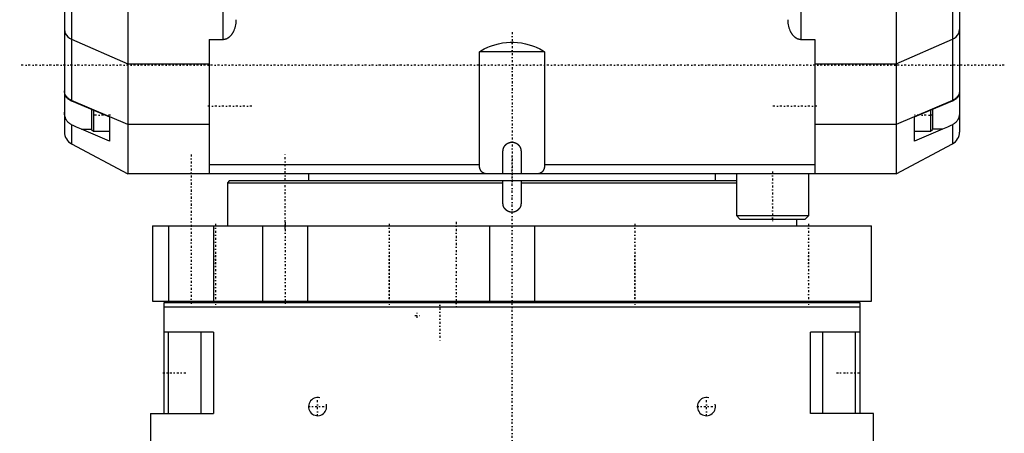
# Model space of a CAD drawing. Extents: x -109 to 109, y -1 to 737.
# Tile 2 of 10: x -109 to 109, y 141 to 232. Entities that reach past the tile are written whole.
import ezdxf

# ---------------------------------------------------------------- set-up
doc = ezdxf.new("R2010")
doc.units = 0
doc.linetypes.add('CENTER', pattern=[1.5, 0.45, -0.5, 0.05, -0.5])
for name, color, linetype in [('AM_0', 7, 'CONTINUOUS'), ('AM_10', 7, 'CONTINUOUS'), ('AM_7', 7, 'CENTER')]:
    doc.layers.add(name, color=color, linetype=linetype)

msp = doc.modelspace()

# ---------------------------------------------------------------- linework, layer by layer
at = {"layer": 'AM_0', "color": 7, "linetype": 'CONTINUOUS'}
for p, q in [((-85, 378), (-85, 198)), ((64, 227.73), (64, 378)), ((85, 378), (85, 198)), ((-99, 368.75), (-99, 207.25)), ((99, 368.75), (99, 207.25)), ((-64, 318), (-64, 227.73)), ((-97.41, 276.92), (-97.41, 214.14)), ((97.41, 276.92), (97.41, 214.14)), ((-97.41, 227.76), (-85, 222.36)), ((-67, 227.73), (-67, 198)), ((-67, 227.73), (-64, 227.73)), ((64, 227.73), (67, 227.73)), ((67, 227.73), (67, 198)), ((85, 222.36), (97.41, 227.76)), ((-7.21, 200), (-7.21, 225)), ((7.21, 225), (-7.21, 225)), ((7.21, 225), (7.21, 200)), ((-85, 222.36), (-67, 222.36)), ((67, 222.36), (85, 222.36)), ((-85, 208.94), (-97.41, 214.22)), ((-97.41, 214.14), (-89, 210.62)), ((97.41, 214.22), (85, 208.94)), ((89, 210.62), (97.41, 214.14)), ((-93, 212.3), (-93, 207.84)), ((-92.6, 212.13), (-92.6, 207.44)), ((92.6, 212.13), (92.6, 207.44)), ((93, 212.3), (93, 207.84)), ((-89, 210.62), (-89, 205.2)), ((89, 205.2), (89, 210.62)), ((-97.41, 208.86), (-97.41, 204.6)), ((-95.22, 207.86), (-93, 207.86)), ((-89, 205.2), (-95.22, 207.86)), ((-93, 207.84), (-92.6, 207.44)), ((-92.6, 207.44), (-89, 207.44)), ((-67, 208.94), (-85, 208.94)), ((85, 208.94), (67, 208.94)), ((95.22, 207.86), (89, 205.2)), ((89, 207.44), (92.6, 207.44)), ((92.6, 207.44), (93, 207.84)), ((95.22, 207.86), (93, 207.86)), ((97.41, 208.86), (97.41, 204.6)), ((-97.41, 204.6), (-85, 198)), ((-2, 198), (-2, 203)), ((2, 203), (2, 198)), ((85, 198), (97.41, 204.6)), ((-7.21, 200), (-67, 200)), ((67, 200), (7.21, 200)), ((85, 198), (-85, 198)), ((-62.5, 196.5), (-62.94, 196)), ((-62.5, 196.5), (49.63, 196.5)), ((-45, 198), (-45, 196.5)), ((-2, 191.5), (-2, 196.5)), ((2, 196.5), (2, 191.5)), ((45, 196.5), (45, 198)), ((49.63, 198), (49.63, 188.8)), ((65.63, 188.8), (65.63, 198)), ((-62.94, 196), (-2, 196)), ((-62.94, 196), (-62.94, 186.5)), ((2, 196), (49.63, 196)), ((49.63, 188.8), (50.43, 188)), ((49.63, 188.8), (65.63, 188.8)), ((50.43, 188), (64.83, 188)), ((63, 186.5), (63, 188)), ((64.83, 188), (65.63, 188.8)), ((-79.5, 186.5), (-79.5, 169.8)), ((-79.5, 186.5), (79.5, 186.5)), ((79.5, 169.8), (79.5, 186.5)), ((-79.5, 169.8), (79.5, 169.8)), ((77, 169.5), (-77, 169.5)), ((-77, 169.5), (-77, 145)), ((77, 168.5), (-77, 168.5)), ((-69.59, 169.8), (-69.59, 169.5)), ((-69.59, 169.8), (-69.59, 169.5)), ((-61.59, 169.5), (-61.59, 169.8)), ((-31.17, 169.8), (-31.17, 169.5)), ((-31.17, 169.8), (-31.17, 169.5)), ((-23.17, 169.5), (-23.17, 169.8)), ((23.17, 169.8), (23.17, 169.5)), ((23.17, 169.8), (23.17, 169.5)), ((31.17, 169.5), (31.17, 169.8)), ((61.59, 169.8), (61.59, 169.5)), ((61.59, 169.8), (61.59, 169.5)), ((69.59, 169.5), (69.59, 169.8)), ((77, 145), (77, 169.5)), ((-66.01, 163), (-77, 163)), ((-76, 145), (-76, 163)), ((-68.74, 145), (-68.74, 163)), ((-66.01, 163), (-66.01, 145)), ((77, 163), (66.01, 163)), ((66.01, 145), (66.01, 163)), ((68.74, 145), (68.74, 163)), ((76, 145), (76, 163)), ((-80, 145), (-80, 23)), ((-80, 145), (-66.01, 145)), ((80, 145), (66.01, 145)), ((80, 23), (80, 145))]:
    msp.add_line(p, q, dxfattribs=at)
for points in [[(-99, 229.93), (-98.95, 229.49), (-98.81, 229.06), (-98.57, 228.67), (-98.25, 228.31), (-97.86, 228), (-97.41, 227.76)], [(97.41, 227.76), (97.86, 228), (98.25, 228.31), (98.57, 228.67), (98.81, 229.06), (98.95, 229.49), (99, 229.93)]]:
    msp.add_lwpolyline(points, dxfattribs=at)
for points in [[(-64, 227.73, 0), (-63.97, 227.73, 0), (-63.92, 227.74, 0), (-63.87, 227.74, 0), (-63.84, 227.74, 0), (-63.82, 227.74, 0), (-63.76, 227.75, 0), (-63.71, 227.75, 0), (-63.66, 227.76, 0), (-63.6, 227.77, 0), (-63.55, 227.78, 0), (-63.52, 227.79, 0), (-63.49, 227.79, 0), (-63.44, 227.81, 0), (-63.39, 227.82, 0), (-63.33, 227.84, 0), (-63.28, 227.86, 0), (-63.23, 227.88, 0), (-63.2, 227.89, 0), (-63.18, 227.89, 0), (-63.13, 227.92, 0), (-63.08, 227.94, 0), (-63.06, 227.95, 0), (-63.03, 227.96, 0), (-62.99, 227.98, 0), (-62.94, 228.01, 0), (-62.92, 228.02, 0), (-62.9, 228.03, 0), (-62.85, 228.06, 0), (-62.8, 228.08, 0), (-62.76, 228.11, 0), (-62.71, 228.14, 0), (-62.67, 228.17, 0), (-62.65, 228.19, 0), (-62.62, 228.2, 0), (-62.58, 228.24, 0), (-62.54, 228.27, 0), (-62.49, 228.31, 0), (-62.45, 228.34, 0), (-62.41, 228.38, 0), (-62.39, 228.4, 0), (-62.37, 228.42, 0), (-62.33, 228.45, 0), (-62.29, 228.49, 0), (-62.25, 228.53, 0), (-62.21, 228.57, 0), (-62.17, 228.61, 0), (-62.16, 228.63, 0), (-62.14, 228.65, 0), (-62.1, 228.69, 0), (-62.07, 228.73, 0), (-62.04, 228.77, 0), (-62.01, 228.81, 0), (-61.97, 228.85, 0), (-61.96, 228.87, 0), (-61.94, 228.89, 0), (-61.91, 228.93, 0), (-61.88, 228.98, 0), (-61.85, 229.02, 0), (-61.82, 229.07, 0), (-61.79, 229.11, 0), (-61.78, 229.14, 0), (-61.76, 229.16, 0), (-61.73, 229.21, 0), (-61.7, 229.25, 0), (-61.69, 229.28, 0), (-61.68, 229.3, 0), (-61.65, 229.35, 0), (-61.62, 229.4, 0), (-61.61, 229.42, 0), (-61.6, 229.45, 0), (-61.57, 229.5, 0), (-61.55, 229.55, 0), (-61.47, 229.72, 0), (-61.35, 230.02, 0), (-61.25, 230.32, 0), (-61.17, 230.63, 0), (-61.1, 230.95, 0), (-61.07, 231.12, 0), (-61.05, 231.28, 0), (-61.02, 231.61, 0), (-61, 231.93, 0), (-61, 232.09, 0)], [(61, 232.09, 0), (61, 231.93, 0), (61.02, 231.61, 0), (61.05, 231.28, 0), (61.07, 231.12, 0), (61.1, 230.95, 0), (61.17, 230.63, 0), (61.25, 230.32, 0), (61.35, 230.02, 0), (61.47, 229.72, 0), (61.55, 229.55, 0), (61.57, 229.5, 0), (61.6, 229.45, 0), (61.61, 229.42, 0), (61.62, 229.4, 0), (61.65, 229.35, 0), (61.68, 229.3, 0), (61.69, 229.28, 0), (61.7, 229.25, 0), (61.73, 229.21, 0), (61.76, 229.16, 0), (61.78, 229.14, 0), (61.79, 229.11, 0), (61.82, 229.07, 0), (61.85, 229.02, 0), (61.88, 228.98, 0), (61.91, 228.93, 0), (61.94, 228.89, 0), (61.96, 228.87, 0), (61.97, 228.85, 0), (62.01, 228.81, 0), (62.04, 228.77, 0), (62.07, 228.73, 0), (62.1, 228.69, 0), (62.14, 228.65, 0), (62.16, 228.63, 0), (62.17, 228.61, 0), (62.21, 228.57, 0), (62.25, 228.53, 0), (62.29, 228.49, 0), (62.33, 228.45, 0), (62.37, 228.42, 0), (62.39, 228.4, 0), (62.41, 228.38, 0), (62.45, 228.34, 0), (62.49, 228.31, 0), (62.54, 228.27, 0), (62.58, 228.24, 0), (62.62, 228.2, 0), (62.65, 228.19, 0), (62.67, 228.17, 0), (62.71, 228.14, 0), (62.76, 228.11, 0), (62.8, 228.08, 0), (62.85, 228.06, 0), (62.9, 228.03, 0), (62.92, 228.02, 0), (62.94, 228.01, 0), (62.99, 227.98, 0), (63.03, 227.96, 0), (63.06, 227.95, 0), (63.08, 227.94, 0), (63.13, 227.92, 0), (63.18, 227.89, 0), (63.2, 227.89, 0), (63.23, 227.88, 0), (63.28, 227.86, 0), (63.33, 227.84, 0), (63.39, 227.82, 0), (63.44, 227.81, 0), (63.49, 227.79, 0), (63.52, 227.79, 0), (63.55, 227.78, 0), (63.6, 227.77, 0), (63.66, 227.76, 0), (63.71, 227.75, 0), (63.76, 227.75, 0), (63.82, 227.74, 0), (63.84, 227.74, 0), (63.87, 227.74, 0), (63.92, 227.74, 0), (63.97, 227.73, 0), (64, 227.73, 0)], [(-7.21, 225, 0), (-6.87, 225.21, 0), (-6.12, 225.63, 0), (-5.34, 226, 0), (-4.95, 226.16, 0), (-4.57, 226.3, 0), (-3.78, 226.56, 0), (-2.95, 226.77, 0), (-2.1, 226.94, 0), (-1.24, 227.04, 0), (-0.4, 227.1, 0), (0, 227.1, 0), (0.4, 227.1, 0), (1.24, 227.04, 0), (2.1, 226.94, 0), (2.95, 226.77, 0), (3.78, 226.56, 0), (4.57, 226.3, 0), (4.95, 226.16, 0), (5.34, 226, 0), (6.12, 225.63, 0), (6.87, 225.21, 0), (7.21, 225, 0)], [(-97.41, 214.22, 0), (-97.49, 214.25, 0), (-97.64, 214.33, 0), (-97.79, 214.41, 0), (-97.86, 214.45, 0), (-97.93, 214.5, 0), (-98.06, 214.6, 0), (-98.19, 214.7, 0), (-98.31, 214.81, 0), (-98.42, 214.92, 0), (-98.52, 215.04, 0), (-98.57, 215.1, 0), (-98.62, 215.16, 0), (-98.7, 215.29, 0), (-98.77, 215.42, 0), (-98.84, 215.56, 0), (-98.89, 215.69, 0), (-98.93, 215.83, 0), (-98.95, 215.91, 0), (-98.97, 215.98, 0), (-98.99, 216.12, 0), (-99, 216.26, 0), (-99, 216.34, 0)], [(-99, 215.7, 0), (-99, 215.67, 0), (-98.99, 215.6, 0), (-98.97, 215.53, 0), (-98.96, 215.49, 0), (-98.95, 215.45, 0), (-98.91, 215.37, 0), (-98.86, 215.28, 0), (-98.83, 215.23, 0), (-98.82, 215.21, 0), (-98.81, 215.2, 0), (-98.8, 215.19, 0), (-98.8, 215.18, 0), (-98.78, 215.17, 0), (-98.77, 215.15, 0), (-98.76, 215.14, 0), (-98.75, 215.12, 0), (-98.74, 215.1, 0), (-98.73, 215.09, 0), (-98.73, 215.09, 0), (-98.71, 215.07, 0), (-98.7, 215.05, 0), (-98.69, 215.04, 0), (-98.67, 215.02, 0), (-98.66, 215.01, 0), (-98.65, 215, 0), (-98.64, 214.99, 0), (-98.63, 214.97, 0), (-98.61, 214.96, 0), (-98.61, 214.95, 0), (-98.6, 214.94, 0), (-98.58, 214.92, 0), (-98.57, 214.91, 0), (-98.56, 214.9, 0), (-98.55, 214.89, 0), (-98.54, 214.87, 0), (-98.52, 214.86, 0), (-98.46, 214.8, 0), (-98.35, 214.7, 0), (-98.23, 214.6, 0), (-98.09, 214.51, 0), (-97.96, 214.42, 0), (-97.88, 214.37, 0), (-97.81, 214.33, 0), (-97.65, 214.25, 0), (-97.49, 214.17, 0), (-97.41, 214.14, 0)], [(99, 216.34, 0), (99, 216.26, 0), (98.99, 216.12, 0), (98.97, 215.98, 0), (98.95, 215.91, 0), (98.93, 215.83, 0), (98.89, 215.69, 0), (98.84, 215.56, 0), (98.77, 215.42, 0), (98.7, 215.29, 0), (98.62, 215.16, 0), (98.57, 215.1, 0), (98.52, 215.04, 0), (98.42, 214.92, 0), (98.31, 214.81, 0), (98.19, 214.7, 0), (98.06, 214.6, 0), (97.93, 214.5, 0), (97.86, 214.45, 0), (97.79, 214.41, 0), (97.64, 214.33, 0), (97.49, 214.25, 0), (97.41, 214.22, 0)], [(97.41, 214.14, 0), (97.49, 214.17, 0), (97.65, 214.25, 0), (97.81, 214.33, 0), (97.88, 214.37, 0), (97.95, 214.42, 0), (98.09, 214.51, 0), (98.23, 214.6, 0), (98.35, 214.7, 0), (98.46, 214.8, 0), (98.52, 214.86, 0), (98.54, 214.87, 0), (98.55, 214.89, 0), (98.56, 214.9, 0), (98.57, 214.91, 0), (98.58, 214.92, 0), (98.6, 214.94, 0), (98.61, 214.95, 0), (98.61, 214.96, 0), (98.63, 214.97, 0), (98.64, 214.99, 0), (98.65, 215, 0), (98.66, 215.01, 0), (98.67, 215.02, 0), (98.69, 215.04, 0), (98.7, 215.05, 0), (98.71, 215.07, 0), (98.73, 215.09, 0), (98.73, 215.1, 0), (98.74, 215.1, 0), (98.75, 215.12, 0), (98.76, 215.14, 0), (98.8, 215.19, 0), (98.86, 215.28, 0), (98.91, 215.37, 0), (98.94, 215.45, 0), (98.96, 215.49, 0), (98.97, 215.53, 0), (98.99, 215.6, 0), (99, 215.67, 0), (99, 215.7, 0)], [(-97.41, 208.86, 0), (-97.49, 208.9, 0), (-97.65, 209, 0), (-97.81, 209.1, 0), (-97.88, 209.15, 0), (-97.96, 209.21, 0), (-98.09, 209.33, 0), (-98.23, 209.46, 0), (-98.35, 209.6, 0), (-98.46, 209.75, 0), (-98.52, 209.84, 0), (-98.54, 209.86, 0), (-98.55, 209.89, 0), (-98.56, 209.9, 0), (-98.57, 209.91, 0), (-98.58, 209.94, 0), (-98.6, 209.97, 0), (-98.61, 209.98, 0), (-98.61, 209.99, 0), (-98.63, 210.02, 0), (-98.64, 210.05, 0), (-98.65, 210.06, 0), (-98.66, 210.08, 0), (-98.67, 210.1, 0), (-98.69, 210.13, 0), (-98.7, 210.16, 0), (-98.71, 210.19, 0), (-98.73, 210.22, 0), (-98.73, 210.23, 0), (-98.74, 210.25, 0), (-98.75, 210.28, 0), (-98.76, 210.31, 0), (-98.8, 210.41, 0), (-98.86, 210.59, 0), (-98.91, 210.77, 0), (-98.94, 210.95, 0), (-98.96, 211.05, 0), (-98.97, 211.14, 0), (-98.99, 211.33, 0), (-99, 211.52, 0), (-99, 211.61, 0)], [(99, 211.61, 0), (99, 211.52, 0), (98.99, 211.33, 0), (98.97, 211.14, 0), (98.96, 211.05, 0), (98.95, 210.95, 0), (98.91, 210.77, 0), (98.86, 210.59, 0), (98.83, 210.48, 0), (98.82, 210.45, 0), (98.81, 210.42, 0), (98.8, 210.41, 0), (98.8, 210.39, 0), (98.78, 210.36, 0), (98.77, 210.33, 0), (98.76, 210.3, 0), (98.75, 210.28, 0), (98.74, 210.25, 0), (98.73, 210.23, 0), (98.73, 210.22, 0), (98.71, 210.19, 0), (98.7, 210.16, 0), (98.69, 210.13, 0), (98.67, 210.11, 0), (98.66, 210.08, 0), (98.65, 210.06, 0), (98.64, 210.05, 0), (98.63, 210.02, 0), (98.61, 210, 0), (98.61, 209.98, 0), (98.6, 209.97, 0), (98.58, 209.94, 0), (98.57, 209.91, 0), (98.56, 209.9, 0), (98.55, 209.89, 0), (98.54, 209.86, 0), (98.52, 209.84, 0), (98.46, 209.75, 0), (98.35, 209.6, 0), (98.23, 209.46, 0), (98.09, 209.33, 0), (97.95, 209.21, 0), (97.88, 209.15, 0), (97.81, 209.1, 0), (97.65, 209, 0), (97.49, 208.9, 0), (97.41, 208.86, 0)], [(-95.22, 207.86, 0), (-95.59, 208.02, 0), (-96.32, 208.35, 0), (-97.05, 208.69, 0), (-97.41, 208.86, 0)], [(97.41, 208.86, 0), (97.05, 208.69, 0), (96.32, 208.35, 0), (95.59, 208.02, 0), (95.22, 207.86, 0)], [(-2, 203, 0), (-2, 203.03, 0), (-2, 203.08, 0), (-1.99, 203.14, 0), (-1.99, 203.17, 0), (-1.99, 203.2, 0), (-1.98, 203.26, 0), (-1.98, 203.31, 0), (-1.97, 203.37, 0), (-1.95, 203.43, 0), (-1.94, 203.49, 0), (-1.93, 203.51, 0), (-1.92, 203.54, 0), (-1.91, 203.6, 0), (-1.89, 203.66, 0), (-1.87, 203.71, 0), (-1.85, 203.77, 0), (-1.82, 203.82, 0), (-1.81, 203.85, 0), (-1.8, 203.87, 0), (-1.77, 203.93, 0), (-1.74, 203.98, 0), (-1.73, 204, 0), (-1.71, 204.03, 0), (-1.68, 204.08, 0), (-1.65, 204.13, 0), (-1.63, 204.15, 0), (-1.62, 204.18, 0), (-1.58, 204.22, 0), (-1.55, 204.27, 0), (-1.51, 204.31, 0), (-1.47, 204.35, 0), (-1.43, 204.39, 0), (-1.41, 204.41, 0), (-1.39, 204.43, 0), (-1.35, 204.47, 0), (-1.31, 204.51, 0), (-1.27, 204.55, 0), (-1.22, 204.58, 0), (-1.18, 204.62, 0), (-1.15, 204.63, 0), (-1.13, 204.65, 0), (-1.08, 204.68, 0), (-1.03, 204.71, 0), (-0.98, 204.74, 0), (-0.93, 204.77, 0), (-0.87, 204.8, 0), (-0.85, 204.81, 0), (-0.82, 204.82, 0), (-0.77, 204.85, 0), (-0.71, 204.87, 0), (-0.66, 204.89, 0), (-0.6, 204.91, 0), (-0.54, 204.92, 0), (-0.51, 204.93, 0), (-0.49, 204.94, 0), (-0.43, 204.95, 0), (-0.37, 204.97, 0), (-0.31, 204.98, 0), (-0.26, 204.98, 0), (-0.2, 204.99, 0), (-0.17, 204.99, 0), (-0.14, 204.99, 0), (-0.08, 205, 0), (-0.03, 205, 0), (0, 205, 0), (0.03, 205, 0), (0.08, 205, 0), (0.14, 204.99, 0), (0.17, 204.99, 0), (0.2, 204.99, 0), (0.26, 204.98, 0), (0.31, 204.98, 0), (0.37, 204.97, 0), (0.43, 204.95, 0), (0.49, 204.94, 0), (0.51, 204.93, 0), (0.54, 204.92, 0), (0.6, 204.91, 0), (0.66, 204.89, 0), (0.71, 204.87, 0), (0.77, 204.85, 0), (0.82, 204.82, 0), (0.85, 204.81, 0), (0.87, 204.8, 0), (0.93, 204.77, 0), (0.98, 204.74, 0), (1.03, 204.71, 0), (1.08, 204.68, 0), (1.13, 204.65, 0), (1.15, 204.63, 0), (1.18, 204.62, 0), (1.22, 204.58, 0), (1.27, 204.55, 0), (1.31, 204.51, 0), (1.35, 204.47, 0), (1.39, 204.43, 0), (1.41, 204.41, 0), (1.43, 204.39, 0), (1.47, 204.35, 0), (1.51, 204.31, 0), (1.55, 204.27, 0), (1.58, 204.22, 0), (1.62, 204.18, 0), (1.63, 204.15, 0), (1.65, 204.13, 0), (1.68, 204.08, 0), (1.71, 204.03, 0), (1.73, 204, 0), (1.74, 203.98, 0), (1.77, 203.93, 0), (1.8, 203.87, 0), (1.81, 203.85, 0), (1.82, 203.82, 0), (1.85, 203.77, 0), (1.87, 203.71, 0), (1.89, 203.66, 0), (1.91, 203.6, 0), (1.92, 203.54, 0), (1.93, 203.51, 0), (1.94, 203.49, 0), (1.95, 203.43, 0), (1.97, 203.37, 0), (1.98, 203.31, 0), (1.98, 203.26, 0), (1.99, 203.2, 0), (1.99, 203.17, 0), (1.99, 203.14, 0), (2, 203.08, 0), (2, 203.03, 0), (2, 203, 0)], [(-5.48, 198, 0), (-5.55, 198, 0), (-5.71, 198.01, 0), (-5.86, 198.03, 0), (-5.93, 198.04, 0), (-6.01, 198.06, 0), (-6.15, 198.1, 0), (-6.23, 198.13, 0), (-6.25, 198.14, 0), (-6.28, 198.15, 0), (-6.29, 198.16, 0), (-6.3, 198.16, 0), (-6.32, 198.17, 0), (-6.34, 198.19, 0), (-6.37, 198.2, 0), (-6.39, 198.21, 0), (-6.41, 198.22, 0), (-6.42, 198.23, 0), (-6.43, 198.24, 0), (-6.45, 198.25, 0), (-6.47, 198.26, 0), (-6.49, 198.28, 0), (-6.51, 198.29, 0), (-6.53, 198.3, 0), (-6.54, 198.31, 0), (-6.55, 198.32, 0), (-6.57, 198.34, 0), (-6.59, 198.35, 0), (-6.61, 198.37, 0), (-6.63, 198.38, 0), (-6.65, 198.4, 0), (-6.66, 198.41, 0), (-6.67, 198.42, 0), (-6.68, 198.44, 0), (-6.7, 198.46, 0), (-6.71, 198.46, 0), (-6.72, 198.47, 0), (-6.74, 198.49, 0), (-6.75, 198.51, 0), (-6.76, 198.52, 0), (-6.77, 198.53, 0), (-6.78, 198.55, 0), (-6.8, 198.57, 0), (-6.82, 198.59, 0), (-6.83, 198.61, 0), (-6.85, 198.64, 0), (-6.85, 198.65, 0), (-6.86, 198.66, 0), (-6.88, 198.68, 0), (-6.89, 198.7, 0), (-6.9, 198.73, 0), (-6.92, 198.75, 0), (-6.93, 198.77, 0), (-6.94, 198.79, 0), (-6.94, 198.8, 0), (-6.96, 198.82, 0), (-6.97, 198.85, 0), (-6.98, 198.88, 0), (-7, 198.9, 0), (-7.01, 198.93, 0), (-7.01, 198.94, 0), (-7.02, 198.96, 0), (-7.03, 198.99, 0), (-7.04, 199.01, 0), (-7.05, 199.04, 0), (-7.06, 199.07, 0), (-7.07, 199.1, 0), (-7.08, 199.12, 0), (-7.08, 199.13, 0), (-7.09, 199.16, 0), (-7.1, 199.19, 0), (-7.11, 199.22, 0), (-7.12, 199.26, 0), (-7.13, 199.29, 0), (-7.13, 199.3, 0), (-7.14, 199.32, 0), (-7.14, 199.35, 0), (-7.15, 199.38, 0), (-7.15, 199.4, 0), (-7.16, 199.42, 0), (-7.16, 199.45, 0), (-7.17, 199.48, 0), (-7.17, 199.5, 0), (-7.17, 199.51, 0), (-7.18, 199.55, 0), (-7.18, 199.58, 0), (-7.19, 199.61, 0), (-7.19, 199.65, 0), (-7.2, 199.68, 0), (-7.2, 199.7, 0), (-7.2, 199.72, 0), (-7.2, 199.75, 0), (-7.2, 199.78, 0), (-7.21, 199.82, 0), (-7.21, 199.85, 0), (-7.21, 199.88, 0), (-7.21, 199.9, 0), (-7.21, 199.92, 0), (-7.21, 199.95, 0), (-7.21, 199.98, 0), (-7.21, 200, 0)], [(7.21, 200, 0), (7.21, 199.98, 0), (7.21, 199.95, 0), (7.21, 199.92, 0), (7.21, 199.9, 0), (7.21, 199.88, 0), (7.21, 199.85, 0), (7.21, 199.82, 0), (7.2, 199.78, 0), (7.2, 199.75, 0), (7.2, 199.72, 0), (7.2, 199.7, 0), (7.2, 199.68, 0), (7.19, 199.65, 0), (7.19, 199.61, 0), (7.18, 199.58, 0), (7.18, 199.55, 0), (7.17, 199.51, 0), (7.17, 199.5, 0), (7.17, 199.48, 0), (7.16, 199.45, 0), (7.16, 199.42, 0), (7.15, 199.4, 0), (7.15, 199.38, 0), (7.14, 199.35, 0), (7.14, 199.32, 0), (7.13, 199.3, 0), (7.13, 199.29, 0), (7.12, 199.26, 0), (7.11, 199.22, 0), (7.1, 199.19, 0), (7.09, 199.16, 0), (7.08, 199.13, 0), (7.08, 199.12, 0), (7.07, 199.1, 0), (7.06, 199.07, 0), (7.05, 199.04, 0), (7.04, 199.01, 0), (7.03, 198.99, 0), (7.02, 198.96, 0), (7.01, 198.94, 0), (7.01, 198.93, 0), (7, 198.9, 0), (6.98, 198.88, 0), (6.97, 198.85, 0), (6.96, 198.82, 0), (6.94, 198.8, 0), (6.94, 198.79, 0), (6.93, 198.77, 0), (6.92, 198.75, 0), (6.9, 198.73, 0), (6.89, 198.7, 0), (6.88, 198.68, 0), (6.86, 198.66, 0), (6.85, 198.65, 0), (6.85, 198.64, 0), (6.83, 198.61, 0), (6.82, 198.59, 0), (6.8, 198.57, 0), (6.78, 198.55, 0), (6.77, 198.53, 0), (6.76, 198.52, 0), (6.75, 198.51, 0), (6.74, 198.49, 0), (6.72, 198.47, 0), (6.71, 198.46, 0), (6.7, 198.46, 0), (6.68, 198.44, 0), (6.67, 198.42, 0), (6.66, 198.41, 0), (6.65, 198.4, 0), (6.63, 198.38, 0), (6.61, 198.37, 0), (6.59, 198.35, 0), (6.57, 198.34, 0), (6.55, 198.32, 0), (6.54, 198.31, 0), (6.53, 198.3, 0), (6.51, 198.29, 0), (6.49, 198.28, 0), (6.47, 198.26, 0), (6.45, 198.25, 0), (6.43, 198.24, 0), (6.42, 198.23, 0), (6.41, 198.22, 0), (6.39, 198.21, 0), (6.37, 198.2, 0), (6.34, 198.19, 0), (6.32, 198.17, 0), (6.3, 198.16, 0), (6.29, 198.16, 0), (6.28, 198.15, 0), (6.25, 198.14, 0), (6.23, 198.13, 0), (6.15, 198.1, 0), (6.01, 198.06, 0), (5.93, 198.04, 0), (5.86, 198.03, 0), (5.71, 198.01, 0), (5.55, 198, 0), (5.48, 198, 0)], [(0, 189.5, 0), (-0.01, 189.5, 0), (-0.04, 189.5, 0), (-0.07, 189.5, 0), (-0.08, 189.5, 0), (-0.1, 189.5, 0), (-0.13, 189.5, 0), (-0.16, 189.51, 0), (-0.18, 189.51, 0), (-0.21, 189.51, 0), (-0.24, 189.51, 0), (-0.26, 189.52, 0), (-0.27, 189.52, 0), (-0.3, 189.52, 0), (-0.33, 189.53, 0), (-0.36, 189.53, 0), (-0.38, 189.54, 0), (-0.41, 189.54, 0), (-0.43, 189.55, 0), (-0.44, 189.55, 0), (-0.47, 189.56, 0), (-0.5, 189.56, 0), (-0.51, 189.57, 0), (-0.53, 189.57, 0), (-0.56, 189.58, 0), (-0.58, 189.59, 0), (-0.6, 189.59, 0), (-0.61, 189.6, 0), (-0.64, 189.61, 0), (-0.67, 189.62, 0), (-0.7, 189.63, 0), (-0.72, 189.64, 0), (-0.75, 189.65, 0), (-0.77, 189.65, 0), (-0.78, 189.66, 0), (-0.81, 189.67, 0), (-0.83, 189.68, 0), (-0.86, 189.69, 0), (-0.89, 189.71, 0), (-0.91, 189.72, 0), (-0.93, 189.73, 0), (-0.94, 189.73, 0), (-0.97, 189.75, 0), (-0.99, 189.76, 0), (-1.02, 189.78, 0), (-1.04, 189.79, 0), (-1.07, 189.81, 0), (-1.08, 189.82, 0), (-1.09, 189.82, 0), (-1.12, 189.84, 0), (-1.14, 189.86, 0), (-1.16, 189.87, 0), (-1.19, 189.89, 0), (-1.21, 189.91, 0), (-1.22, 189.92, 0), (-1.23, 189.93, 0), (-1.26, 189.94, 0), (-1.28, 189.96, 0), (-1.3, 189.98, 0), (-1.32, 190, 0), (-1.34, 190.02, 0), (-1.35, 190.03, 0), (-1.36, 190.04, 0), (-1.38, 190.06, 0), (-1.4, 190.08, 0), (-1.41, 190.09, 0), (-1.42, 190.1, 0), (-1.44, 190.12, 0), (-1.46, 190.14, 0), (-1.47, 190.15, 0), (-1.48, 190.16, 0), (-1.5, 190.18, 0), (-1.52, 190.2, 0), (-1.54, 190.22, 0), (-1.56, 190.24, 0), (-1.57, 190.27, 0), (-1.58, 190.28, 0), (-1.59, 190.29, 0), (-1.61, 190.31, 0), (-1.63, 190.34, 0), (-1.64, 190.36, 0), (-1.66, 190.38, 0), (-1.68, 190.41, 0), (-1.68, 190.42, 0), (-1.69, 190.43, 0), (-1.71, 190.46, 0), (-1.72, 190.48, 0), (-1.74, 190.51, 0), (-1.75, 190.53, 0), (-1.77, 190.56, 0), (-1.77, 190.57, 0), (-1.78, 190.59, 0), (-1.79, 190.61, 0), (-1.81, 190.64, 0), (-1.82, 190.67, 0), (-1.83, 190.69, 0), (-1.84, 190.72, 0), (-1.85, 190.73, 0), (-1.85, 190.75, 0), (-1.86, 190.78, 0), (-1.87, 190.8, 0), (-1.88, 190.83, 0), (-1.89, 190.86, 0), (-1.9, 190.89, 0), (-1.91, 190.9, 0), (-1.91, 190.92, 0), (-1.92, 190.94, 0), (-1.93, 190.97, 0), (-1.93, 190.99, 0), (-1.94, 191, 0), (-1.94, 191.03, 0), (-1.95, 191.06, 0), (-1.95, 191.07, 0), (-1.96, 191.09, 0), (-1.96, 191.12, 0), (-1.97, 191.14, 0), (-1.97, 191.17, 0), (-1.98, 191.2, 0), (-1.98, 191.23, 0), (-1.98, 191.24, 0), (-1.99, 191.26, 0), (-1.99, 191.29, 0), (-1.99, 191.32, 0), (-1.99, 191.34, 0), (-2, 191.37, 0), (-2, 191.4, 0), (-2, 191.42, 0), (-2, 191.43, 0), (-2, 191.46, 0), (-2, 191.49, 0), (-2, 191.5, 0)], [(2, 191.5, 0), (2, 191.49, 0), (2, 191.46, 0), (2, 191.43, 0), (2, 191.42, 0), (2, 191.4, 0), (2, 191.37, 0), (1.99, 191.34, 0), (1.99, 191.32, 0), (1.99, 191.29, 0), (1.99, 191.26, 0), (1.98, 191.24, 0), (1.98, 191.23, 0), (1.98, 191.2, 0), (1.97, 191.17, 0), (1.97, 191.14, 0), (1.96, 191.12, 0), (1.96, 191.09, 0), (1.95, 191.07, 0), (1.95, 191.06, 0), (1.94, 191.03, 0), (1.94, 191, 0), (1.93, 190.99, 0), (1.93, 190.97, 0), (1.92, 190.94, 0), (1.91, 190.92, 0), (1.91, 190.9, 0), (1.9, 190.89, 0), (1.89, 190.86, 0), (1.88, 190.83, 0), (1.87, 190.8, 0), (1.86, 190.78, 0), (1.85, 190.75, 0), (1.85, 190.73, 0), (1.84, 190.72, 0), (1.83, 190.69, 0), (1.82, 190.67, 0), (1.81, 190.64, 0), (1.79, 190.61, 0), (1.78, 190.59, 0), (1.77, 190.57, 0), (1.77, 190.56, 0), (1.75, 190.53, 0), (1.74, 190.51, 0), (1.72, 190.48, 0), (1.71, 190.46, 0), (1.69, 190.43, 0), (1.68, 190.42, 0), (1.68, 190.41, 0), (1.66, 190.38, 0), (1.64, 190.36, 0), (1.63, 190.34, 0), (1.61, 190.31, 0), (1.59, 190.29, 0), (1.58, 190.28, 0), (1.57, 190.27, 0), (1.56, 190.24, 0), (1.54, 190.22, 0), (1.52, 190.2, 0), (1.5, 190.18, 0), (1.48, 190.16, 0), (1.47, 190.15, 0), (1.46, 190.14, 0), (1.44, 190.12, 0), (1.42, 190.1, 0), (1.41, 190.09, 0), (1.4, 190.08, 0), (1.38, 190.06, 0), (1.36, 190.04, 0), (1.35, 190.03, 0), (1.34, 190.02, 0), (1.32, 190, 0), (1.3, 189.98, 0), (1.28, 189.96, 0), (1.26, 189.94, 0), (1.23, 189.93, 0), (1.22, 189.92, 0), (1.21, 189.91, 0), (1.19, 189.89, 0), (1.16, 189.87, 0), (1.14, 189.86, 0), (1.12, 189.84, 0), (1.09, 189.82, 0), (1.08, 189.82, 0), (1.07, 189.81, 0), (1.04, 189.79, 0), (1.02, 189.78, 0), (0.99, 189.76, 0), (0.97, 189.75, 0), (0.94, 189.73, 0), (0.93, 189.73, 0), (0.91, 189.72, 0), (0.89, 189.71, 0), (0.86, 189.69, 0), (0.83, 189.68, 0), (0.81, 189.67, 0), (0.78, 189.66, 0), (0.77, 189.65, 0), (0.75, 189.65, 0), (0.72, 189.64, 0), (0.7, 189.63, 0), (0.67, 189.62, 0), (0.64, 189.61, 0), (0.61, 189.6, 0), (0.6, 189.59, 0), (0.58, 189.59, 0), (0.56, 189.58, 0), (0.53, 189.57, 0), (0.51, 189.57, 0), (0.5, 189.56, 0), (0.47, 189.56, 0), (0.44, 189.55, 0), (0.43, 189.55, 0), (0.41, 189.54, 0), (0.38, 189.54, 0), (0.36, 189.53, 0), (0.33, 189.53, 0), (0.3, 189.52, 0), (0.27, 189.52, 0), (0.26, 189.52, 0), (0.24, 189.51, 0), (0.21, 189.51, 0), (0.18, 189.51, 0), (0.16, 189.51, 0), (0.13, 189.5, 0), (0.1, 189.5, 0), (0.08, 189.5, 0), (0.07, 189.5, 0), (0.04, 189.5, 0), (0.01, 189.5, 0), (0, 189.5, 0)]]:
    msp.add_polyline3d(points, dxfattribs=at)
for centre, start, end in [((-96, 207.25), 180, 242), ((96, 207.25), 298, 0)]:
    msp.add_arc(centre, 3, start, end, dxfattribs=at)
at = {"layer": 'AM_10', "color": 7, "linetype": 'CONTINUOUS'}
for p, q in [((-76, 186.5), (-76, 169.8)), ((-66, 186.5), (-66, 169.8)), ((-55.2, 186.5), (-55.2, 169.8)), ((-45.2, 186.5), (-45.2, 169.8)), ((-5, 186.5), (-5, 169.8)), ((5, 186.5), (5, 169.8))]:
    msp.add_line(p, q, dxfattribs=at)
for centre in [(-43, 146.5), (43, 146.5)]:
    msp.add_arc(centre, 2, 75, 15, dxfattribs=at)
at = {"layer": 'AM_7', "color": 4, "linetype": 'CENTER'}
for p, q in [((0, 229.31), (0, 196.51)), ((108.9, 222.06), (-108.9, 222.06)), ((-57.55, 213), (-67.45, 213)), ((67.45, 213), (57.55, 213)), ((-88.8, 210.94), (-93.2, 210.94)), ((93.2, 210.94), (88.8, 210.94)), ((-71, 202.25), (-71, 168.97)), ((-50.2, 185.75), (-50.2, 202.25)), ((0, 9.38), (0, 202.25)), ((57.63, 198.5), (57.63, 187.5)), ((-50.2, 187.34), (-50.2, 168.97)), ((-12.33, 187.35), (-12.33, 168.65)), ((-65.6, 186.93), (-65.6, 177.57)), ((-65.6, 186.93), (-65.6, 177.57)), ((-27.17, 186.93), (-27.17, 169)), ((-27.17, 186.93), (-27.17, 177.57)), ((27.17, 186.93), (27.17, 169)), ((27.17, 186.93), (27.17, 177.57)), ((65.6, 186.93), (65.6, 177.57)), ((65.6, 186.93), (65.6, 177.57)), ((-65.59, 180), (-65.59, 169)), ((-65.59, 180), (-65.59, 169)), ((-27.17, 180), (-27.17, 169)), ((27.17, 180), (27.17, 169)), ((65.59, 180), (65.59, 169)), ((65.59, 180), (65.59, 169)), ((-16, 169.9), (-16, 161.1)), ((-21.52, 166.7), (-20.48, 166.7)), ((-21, 166.18), (-21, 167.22)), ((-77.25, 154), (-71.75, 154)), ((71.75, 154), (77.25, 154)), ((-43, 144.4), (-43, 148.6)), ((43, 144.4), (43, 148.6)), ((-45.1, 146.5), (-40.9, 146.5)), ((40.9, 146.5), (45.1, 146.5))]:
    msp.add_line(p, q, dxfattribs=at)

doc.saveas('drawing.dxf')
